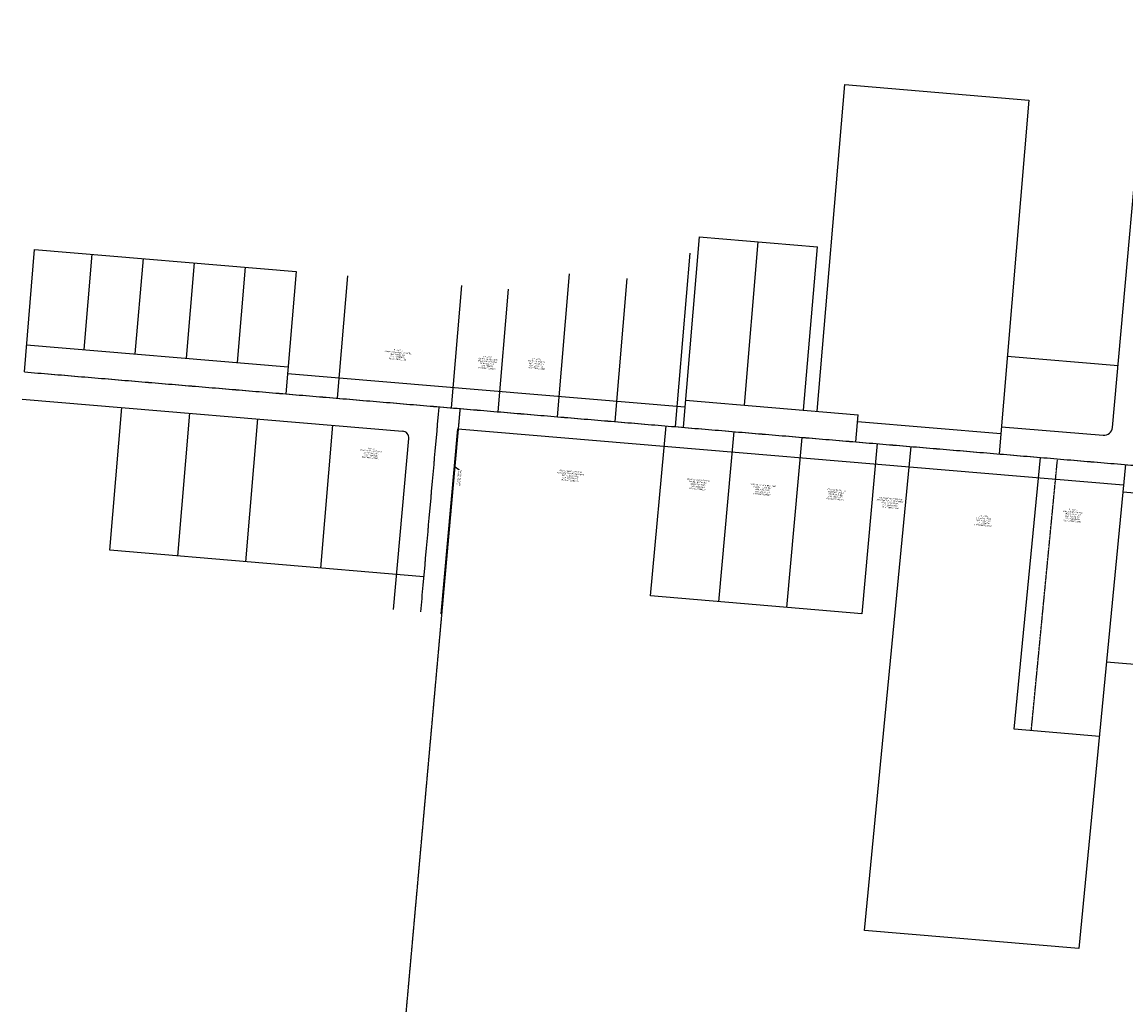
# Model space of a CAD drawing. Header units: feet. Extents: x 1373454 to 1376600, y 455823 to 457377.
# Tile 1 of 2: x 1373454 to 1375069, y 455927 to 457377. Entities that reach past the tile are written whole.
import ezdxf

# ---------------------------------------------------------------- set-up
doc = ezdxf.new("R2010")
doc.units = ezdxf.units.FT
doc.header["$MEASUREMENT"] = 0
for name, pattern in [('cl', [5, 0.09375, -0.09375, 4.625, -0.09375, 0.09375]), ('D', [0.85, 0.75, -0.1]), ('F', [0.15, 0.1, -0.05])]:
    doc.linetypes.add(name, pattern=pattern)
for name, color, linetype in [('DV_X_Property_Line', 80, 'Continuous'), ('DV_X_Text', 20, 'Continuous'), ('RW_X_CL', 180, 'cl'), ('RW_X_Esmt_U', 11, 'esmtuex'), ('RW_X_Right_of_Way', 50, 'rowex'), ('RW_X_Text', 9, 'Continuous')]:
    doc.layers.add(name, color=color, linetype=linetype)
doc.styles.get("Standard").update_dxf_attribs({"font": 'font31.shx'})
doc.styles.add('Straight-Normal', font='font30.shx', dxfattribs={"height": 0.1})
doc.linetypes.add('esmtuex', pattern='A,0.75,-0.1,["Ex U",Straight-Normal,S=1,R=0,X=0,Y=-0.06],-0.45,0.75,-0.3,0.75,-0.3,0.75,-0.3,0.75,-0.3', length=5.5)
doc.linetypes.add('rowex', pattern='A,0.75,-0.05,["Ex R/W",Straight-Normal,S=1,R=0,X=0,Y=-0.06],-0.7,0.75,-0.3,0.75,-0.3,0.75,-0.3,0.75,-0.3', length=5.7)
doc.dimstyles.new('COEC', dxfattribs={"dimscale": 13.9, "dimtxt": 0.18, "dimasz": 0.18, "dimexe": 0.18, "dimexo": 0.0625, "dimgap": 0.09, "dimtad": 1, "dimzin": 0, "dimdsep": 46, "dimtxsty": 'Standard', "dimcen": 0.09, "dimclrd": 256, "dimclre": 256, "dimclrt": 256, "dimaunit": 1, "dimadec": 4, "dimazin": 0, "dimtfac": 1, "dimtofl": 0, "dimtmove": 0, "dimatfit": 3, "dimfxl": 1, "dimtolj": 1, "dimtzin": 0, "dimlwd": -1, "dimlwe": -1, "dimarcsym": 0})

msp = doc.modelspace()

# ---------------------------------------------------------------- linework, layer by layer
at = {"layer": 'DV_X_Property_Line'}
for p, q in [((1374617.7, 456807), (1374658, 457285.4)), ((1374658, 457285.4), (1374927.4, 457262.7)), ((1374927.4, 457262.7), (1374883.8, 456744.4)), ((1374445, 457062.4), (1374421.5, 456783.4)), ((1374445, 457062.4), (1374617.9, 457047.8)), ((1374530.7, 457055.2), (1374510.6, 456816)), ((1373457.2, 456864.6), (1373472.2, 457043.9)), ((1373472.2, 457043.9), (1373855, 457011.7)), ((1373556, 457036.9), (1373544.3, 456897.4)), ((1374431, 457038.5), (1374409.6, 456784.4)), ((1374597.7, 456808.7), (1374617.9, 457047.8)), ((1373630.8, 457030.6), (1373619, 456891.1)), ((1373705.5, 457024.3), (1373693.8, 456884.8)), ((1373780.2, 457018), (1373768.5, 456878.5)), ((1373855, 457011.7), (1373839.9, 456832.3)), ((1373930.1, 457005.4), (1373915, 456826)), ((1374254.3, 457008.4), (1374236.8, 456798.9)), ((1374096.8, 456991.3), (1374081.7, 456812)), ((1374339, 457001.2), (1374321.5, 456791.8)), ((1374165.4, 456985.6), (1374150.3, 456806.2)), ((1374895.8, 456887.5), (1375057.8, 456873.9)), ((1373582, 456603.3), (1373599.7, 456812.5)), ((1373681.7, 456594.9), (1373699.3, 456804.2)), ((1373781.3, 456586.5), (1373798.9, 456795.8)), ((1374674.1, 456762.1), (1374677.5, 456801.9)), ((1373890.9, 456577.3), (1373908.6, 456786.5)), ((1374373.8, 456536.5), (1374396.3, 456785.5)), ((1374473.5, 456528.1), (1374495.9, 456777.1)), ((1374573.1, 456519.7), (1374595.6, 456768.7)), ((1374705.2, 456759.5), (1374682.8, 456510.5)), ((1374686.8, 456046.6), (1374755, 456755.3)), ((1374906, 456341.2), (1374944.3, 456739.3)), ((1375068.9, 456728.8), (1375000.7, 456020.1)), ((1374042, 456564.6), (1373582, 456603.3)), ((1374682.8, 456510.5), (1374373.8, 456536.5)), ((1375041.1, 456440.2), (1375519.2, 456399.9)), ((1375030.6, 456330.7), (1374906, 456341.2)), ((1375000.7, 456020.1), (1374686.8, 456046.6))]:
    msp.add_line(p, q, dxfattribs=at)
at = {"layer": 'DV_X_Property_Line', "color": 247, "linetype": 'F'}
msp.add_line((1374930.9, 456339.1), (1374969.3, 456737.2), dxfattribs=at)
at = {"layer": 'RW_X_CL'}
for p, q in [((1373457.2, 456864.6), (1376099.7, 456642)), ((1374037.4, 456513.1), (1374064.3, 456813.4))]:
    msp.add_line(p, q, dxfattribs=at)
at = {"layer": 'RW_X_Esmt_U', "linetype": 'D', "ltscale": 0.7}
msp.add_line((1374016.1, 455927.4), (1374095.2, 456810.8), dxfattribs=at)
at = {"layer": 'RW_X_Right_of_Way', "ltscale": 0.7}
for p, q in [((1375049.7, 456783.1), (1375102.9, 457376.8)), ((1373460.5, 456904.4), (1373843.3, 456872.2)), ((1373842.4, 456862.2), (1374424, 456813.3)), ((1373453.8, 456824.7), (1374010.8, 456777.8)), ((1374424.9, 456823.2), (1374677.5, 456801.9)), ((1374067.3, 456510.5), (1374091.5, 456781)), ((1374091.5, 456781), (1375066, 456699)), ((1374676.6, 456792), (1374886.3, 456774.3)), ((1374887.1, 456784.3), (1375036.2, 456771.7)), ((1373997.6, 456516.5), (1374020, 456766.9)), ((1375065.1, 456689), (1375926.6, 456616.5))]:
    msp.add_line(p, q, dxfattribs=at)
for centre, radius, start, end in [((1374010, 456767.8), 10, 354.8864, 85.1865), ((1375037.2, 456784.2), 12.5, 265.1865, 354.879)]:
    msp.add_arc(centre, radius, start, end, dxfattribs=at)

# ---------------------------------------------------------------- texts
at = {"layer": 'DV_X_Text', "char_height": 2, "attachment_point": 2, "rotation": 354.7611}
for s, width, insert in [('\\pxt13;PT. LOT 1\\PJOHN A. BRESNEN, TRUSTEE\\P3662 POOLE RD.\\PO.R. 13838/1071\\PPID 5100101005400', 49.865, (1374004.4, 456897.4)), ('\\pxt13;PT. LOT 1\\PKEITH J. MEYER AND\\PSHANNON M. MEYER\\P3640 POOLE RD.\\PO.R. 7588/58\\PPID 5100101005300', 49.865, (1374135.7, 456887.4)), ('\\pxt13;PT. LOT 2\\PDOTTY M. NEVELS\\P3630 POOLE RD.\\PO.R. 13092/151\\PPID 5100101005200', 49.865, (1374207.4, 456884.1)), ('\\pxt13;LOT 16\\PJOHNATHAN H. SEXTON\\P3667 POOLE RD.\\PO.R. 14594/689\\PPID 5100092003800', 39.955, (1373965.1, 456753.1)), ('\\pxt13;YOUNG MENS CHRISTIAN\\PASSOCIATION OF CINCINNATI\\P8920 CHEVIOT RD.\\PO.R. XXXX/XXXX\\PPID 5100092001190', 39.955, (1374257, 456719.9)), ('\\pxt13;BRYAN C. STANTON AND\\PDANIELLE STANTON\\P3603 POOLE RD.\\PO.R. 13081/213\\PPID 5100092002100', 39.955, (1374443.8, 456707.3)), ('\\pxt13;TIMOTHY N. CAMPBELL AND\\PJANICE L. CAMPBELL\\P3591 POOLE RD.\\PO.R. 14908/1311\\PPID 5100092000800', 39.955, (1374538.4, 456699.5)), ('\\pxt13;TERRY LEE ECKEL &\\PMICHELLE ECKEL\\P3579 POOLE RD.\\PO.R. 14401/1477\\PPID 5100092001900', 39.955, (1374645.3, 456692.5)), ('\\pxt13;YOUNG MENS CHRISTIAN\\PASSOCIATION OF CINCINNATI\\P8920 CHEVIOT RD.\\PO.R. XXXX/XXXX\\PPID 5100092001190', 39.955, (1374725, 456680.1)), ('\\pxt13;PT. LOT 1\\PEMILY WOOLUM AND\\PTRAVIS WOOLUM\\P3531 POOLE RD.\\PO.R. 14381/1654\\PPID 5100092001000', 39.955, (1374992.2, 456663.6)), ('\\pxt13;PT. LOT 1\\PPILLAR OF FIRE\\P3551 POOLE RD.\\PO.R. 13161/547\\PPID 5100092012290', 39.955, (1374861.8, 456654.2))]:
    msp.add_mtext_dynamic_manual_height_columns(s, width=width, gutter_width=0.25, heights=[26], dxfattribs=dict(at, insert=insert))
at = {"layer": 'RW_X_Text', "insert": (1374090.8, 456709.9), "char_height": 2, "attachment_point": 2, "rotation": 84.7611}
msp.add_mtext_dynamic_manual_height_columns('\\pxt13;CL CG&E ESMT\\PNO WIDTH GIVEN', width=39.955, gutter_width=0.25, heights=[26], dxfattribs=at)

# ---------------------------------------------------------------- leaders
at = {"layer": 'RW_X_Text'}
msp.add_leader([(1374087.6, 456725.7), (1374093, 456721.7), (1374093, 456721.1)], dimstyle='COEC', override={"dimscale": 13.9, "dimgap": 0.09, "dimtad": 0}, dxfattribs=at)

doc.saveas('drawing.dxf')
